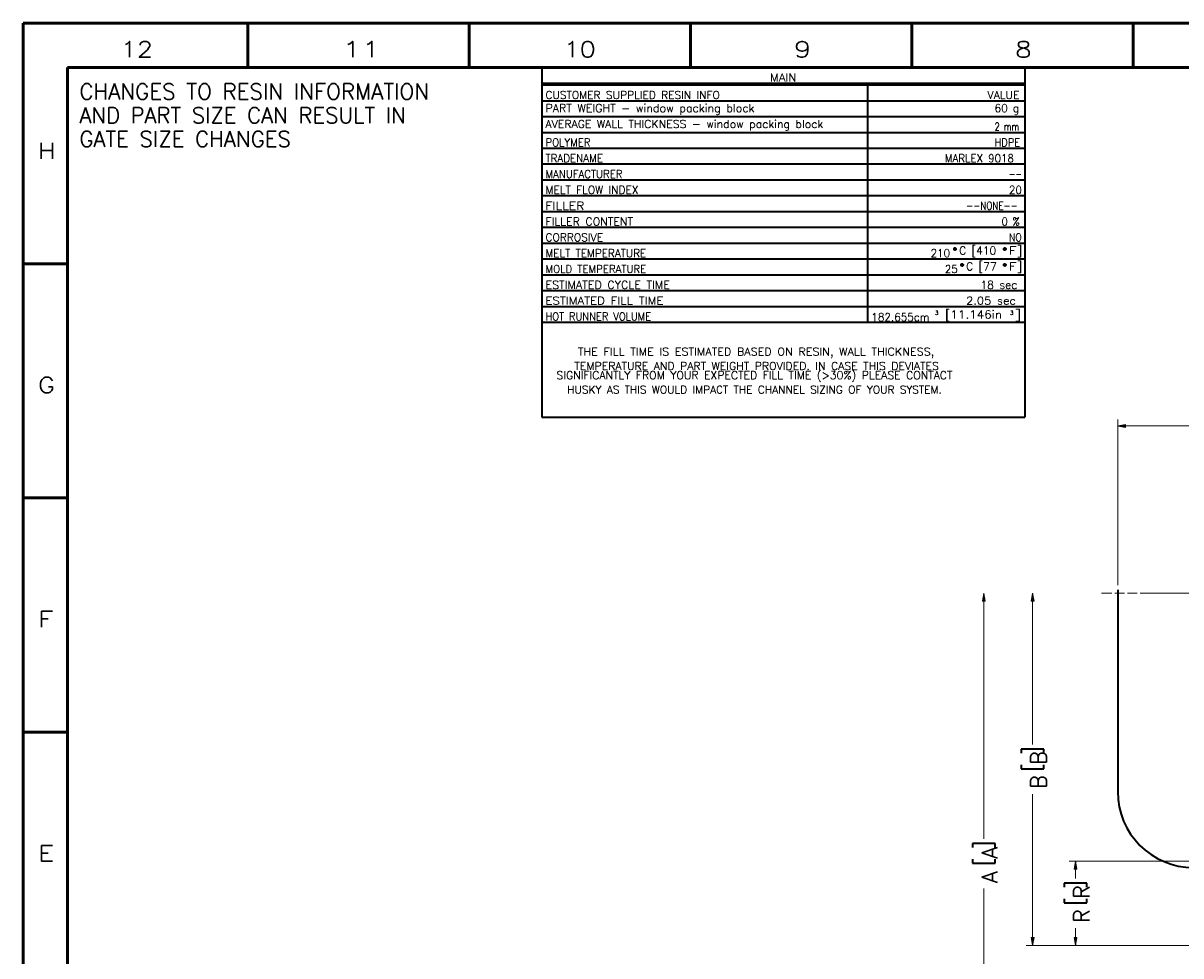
# Model space of a CAD drawing. Header units: millimetres. Extents: x 0 to 841, y 0 to 594.
# Tile 2 of 8: x 0 to 366, y 299 to 594. Entities that reach past the tile are written whole.
import ezdxf

# ---------------------------------------------------------------- set-up
doc = ezdxf.new("R2010")
doc.units = ezdxf.units.MM
doc.layers.add('1', color=7, linetype='Continuous')
doc.styles.add('pwfont', font='simplex.shx')

msp = doc.modelspace()

# ---------------------------------------------------------------- linework, layer by layer
at = {"layer": '1', "color": 7, "linetype": 'Continuous', "lineweight": 50}
for p, q in [((0, 594), (841, 594)), ((0, 0), (0, 594)), ((71, 580), (71, 594)), ((141, 580), (141, 594)), ((211, 580), (211, 594)), ((281, 580), (281, 594)), ((351, 580), (351, 594)), ((14, 580), (827, 580)), ((14, 14), (14, 580)), ((0, 518), (14, 518)), ((0, 444), (14, 444)), ((0, 370), (14, 370))]:
    msp.add_line(p, q, dxfattribs=at)
at = {"layer": '1', "color": 3, "linetype": 'Continuous', "lineweight": 35}
for p, q in [((164, 580), (164, 575)), ((164, 580), (267, 580)), ((267, 580), (316.75, 580)), ((316.75, 580), (316.75, 575)), ((164, 575), (164, 574.5)), ((164, 575), (267, 575)), ((267, 575), (316.75, 575)), ((316.75, 575), (316.75, 574.5)), ((164, 574.5), (164, 569.5)), ((164, 574.5), (267, 574.5)), ((267, 574.5), (316.75, 574.5)), ((267, 574.5), (267, 569.5)), ((316.75, 574.5), (316.75, 569.5)), ((164, 569.5), (164, 564.5)), ((164, 569.5), (267, 569.5)), ((267, 569.5), (316.75, 569.5)), ((267, 569.5), (267, 564.5)), ((316.75, 569.5), (316.75, 564.5)), ((164, 564.5), (164, 559.5)), ((164, 564.5), (267, 564.5)), ((267, 564.5), (316.75, 564.5)), ((267, 564.5), (267, 559.5)), ((316.75, 564.5), (316.75, 559.5)), ((164, 559.5), (164, 554.5)), ((164, 559.5), (267, 559.5)), ((267, 559.5), (316.75, 559.5)), ((267, 559.5), (267, 554.5)), ((316.75, 559.5), (316.75, 554.5)), ((164, 554.5), (164, 549.5)), ((164, 554.5), (267, 554.5)), ((267, 554.5), (316.75, 554.5)), ((267, 554.5), (267, 549.5)), ((316.75, 554.5), (316.75, 549.5)), ((164, 549.5), (164, 544.5)), ((164, 549.5), (267, 549.5)), ((267, 549.5), (316.75, 549.5)), ((267, 549.5), (267, 544.5)), ((316.75, 549.5), (316.75, 544.5)), ((164, 544.5), (164, 539.5)), ((164, 544.5), (267, 544.5)), ((267, 544.5), (316.75, 544.5)), ((267, 544.5), (267, 539.5)), ((316.75, 544.5), (316.75, 539.5)), ((164, 539.5), (164, 534.5)), ((164, 539.5), (267, 539.5)), ((267, 539.5), (316.75, 539.5)), ((267, 539.5), (267, 534.5)), ((316.75, 539.5), (316.75, 534.5)), ((164, 534.5), (164, 529.5)), ((164, 534.5), (267, 534.5)), ((267, 534.5), (316.75, 534.5)), ((267, 534.5), (267, 529.5)), ((316.75, 534.5), (316.75, 529.5)), ((164, 529.5), (164, 524.5)), ((164, 529.5), (267, 529.5)), ((267, 529.5), (316.75, 529.5)), ((267, 529.5), (267, 524.5)), ((316.75, 529.5), (316.75, 524.5)), ((164, 524.5), (164, 519.5)), ((164, 524.5), (267, 524.5)), ((267, 524.5), (267, 519.5)), ((267, 524.5), (316.75, 524.5)), ((316.75, 524.5), (316.75, 519.5)), ((164, 519.5), (164, 514.5)), ((164, 519.5), (267, 519.5)), ((267, 519.5), (316.75, 519.5)), ((267, 519.5), (267, 514.5)), ((316.75, 519.5), (316.75, 514.5)), ((164, 514.5), (164, 509.5)), ((164, 514.5), (267, 514.5)), ((267, 514.5), (316.75, 514.5)), ((267, 514.5), (267, 509.5)), ((316.75, 514.5), (316.75, 509.5)), ((164, 509.5), (164, 504.5)), ((164, 509.5), (267, 509.5)), ((267, 509.5), (316.75, 509.5)), ((267, 509.5), (267, 504.5)), ((316.75, 509.5), (316.75, 504.5)), ((164, 504.5), (164, 499.5)), ((164, 504.5), (267, 504.5)), ((267, 504.5), (316.75, 504.5)), ((267, 504.5), (267, 499.5)), ((316.75, 504.5), (316.75, 499.5)), ((164, 499.5), (164, 469.5)), ((164, 499.5), (267, 499.5)), ((267, 499.5), (316.75, 499.5)), ((316.75, 499.5), (316.75, 469.5)), ((164, 469.5), (267, 469.5)), ((267, 469.5), (316.75, 469.5)), ((346.05, 414.92), (346.05, 351.17))]:
    msp.add_line(p, q, dxfattribs=at)
at = {"layer": '1', "color": 113, "linetype": 'Continuous', "lineweight": 13}
for p, q in [((346.05, 416.42), (346.05, 468.71)), ((348.55, 467.15), (346.05, 466.71)), ((346.05, 466.71), (348.55, 466.26)), ((346.05, 466.71), (443.08, 466.71)), ((348.55, 466.73), (346.19, 466.73)), ((348.55, 466.68), (346.19, 466.68)), ((348.55, 466.78), (346.48, 466.78)), ((348.55, 466.63), (346.48, 466.63)), ((348.55, 466.83), (346.77, 466.83)), ((348.55, 466.58), (346.77, 466.58)), ((348.55, 466.88), (347.06, 466.88)), ((348.55, 466.53), (347.06, 466.53)), ((348.55, 466.93), (347.34, 466.93)), ((348.55, 466.48), (347.34, 466.48)), ((348.55, 466.99), (347.63, 466.99)), ((348.55, 466.43), (347.63, 466.43)), ((348.55, 467.04), (347.92, 467.04)), ((348.55, 466.38), (347.92, 466.38)), ((348.55, 467.09), (348.21, 467.09)), ((348.55, 466.32), (348.21, 466.32)), ((348.55, 467.14), (348.5, 467.14)), ((348.55, 467.14), (348.5, 467.14)), ((348.55, 466.27), (348.5, 466.27)), ((348.55, 466.27), (348.5, 466.27)), ((348.55, 466.26), (348.55, 467.15)), ((303.72, 413.88), (303.28, 411.38)), ((303.69, 411.38), (303.69, 413.74)), ((303.72, 413.88), (303.72, 336.26)), ((304.16, 411.38), (303.72, 413.88)), ((303.75, 411.38), (303.75, 413.74)), ((319.15, 413.88), (318.71, 411.38)), ((319.13, 411.38), (319.13, 413.74)), ((319.6, 411.38), (319.15, 413.88)), ((319.15, 413.88), (319.15, 366.07)), ((319.18, 411.38), (319.18, 413.74)), ((340.93, 413.88), (344.2, 413.88)), ((345.2, 413.88), (348.2, 413.88)), ((349.19, 413.88), (352.19, 413.88)), ((353.19, 413.88), (371.17, 413.88)), ((303.28, 411.38), (304.16, 411.38)), ((303.29, 411.38), (303.29, 411.44)), ((303.29, 411.38), (303.29, 411.44)), ((303.34, 411.38), (303.34, 411.72)), ((303.39, 411.38), (303.39, 412.01)), ((303.44, 411.38), (303.44, 412.3)), ((303.49, 411.38), (303.49, 412.59)), ((303.54, 411.38), (303.54, 412.88)), ((303.59, 411.38), (303.59, 413.16)), ((303.64, 411.38), (303.64, 413.45)), ((303.8, 411.38), (303.8, 413.45)), ((303.85, 411.38), (303.85, 413.16)), ((303.9, 411.38), (303.9, 412.88)), ((303.95, 411.38), (303.95, 412.59)), ((304, 411.38), (304, 412.3)), ((304.05, 411.38), (304.05, 412.01)), ((304.1, 411.38), (304.1, 411.72)), ((304.15, 411.38), (304.15, 411.44)), ((304.15, 411.38), (304.15, 411.44)), ((318.71, 411.38), (319.6, 411.38)), ((318.72, 411.38), (318.72, 411.44)), ((318.72, 411.38), (318.72, 411.44)), ((318.77, 411.38), (318.77, 411.72)), ((318.82, 411.38), (318.82, 412.01)), ((318.88, 411.38), (318.88, 412.3)), ((318.93, 411.38), (318.93, 412.59)), ((318.98, 411.38), (318.98, 412.88)), ((319.03, 411.38), (319.03, 413.16)), ((319.08, 411.38), (319.08, 413.45)), ((319.23, 411.38), (319.23, 413.45)), ((319.28, 411.38), (319.28, 413.16)), ((319.33, 411.38), (319.33, 412.88)), ((319.38, 411.38), (319.38, 412.59)), ((319.43, 411.38), (319.43, 412.3)), ((319.48, 411.38), (319.48, 412.01)), ((319.54, 411.38), (319.54, 411.72)), ((319.59, 411.38), (319.59, 411.44)), ((319.59, 411.38), (319.59, 411.44)), ((319.15, 302.56), (319.15, 350.38)), ((457.95, 329.21), (330.75, 329.21)), ((332.75, 329.21), (332.31, 326.71)), ((332.31, 326.71), (333.19, 326.71)), ((332.32, 326.71), (332.32, 326.76)), ((332.32, 326.71), (332.32, 326.76)), ((332.37, 326.71), (332.37, 327.05)), ((332.42, 326.71), (332.42, 327.34)), ((332.47, 326.71), (332.47, 327.63)), ((332.52, 326.71), (332.52, 327.92)), ((332.57, 326.71), (332.57, 328.21)), ((332.62, 326.71), (332.62, 328.49)), ((332.67, 326.71), (332.67, 328.78)), ((332.72, 326.71), (332.72, 329.07)), ((332.75, 329.21), (332.75, 323.73)), ((333.19, 326.71), (332.75, 329.21)), ((332.77, 326.71), (332.77, 329.07)), ((332.82, 326.71), (332.82, 328.78)), ((332.87, 326.71), (332.87, 328.49)), ((332.93, 326.71), (332.93, 328.21)), ((332.98, 326.71), (332.98, 327.92)), ((333.03, 326.71), (333.03, 327.63)), ((333.08, 326.71), (333.08, 327.34)), ((333.13, 326.71), (333.13, 327.05)), ((333.18, 326.71), (333.18, 326.76)), ((333.18, 326.71), (333.18, 326.76)), ((303.72, 242.94), (303.72, 320.57)), ((332.75, 302.56), (332.75, 308.05)), ((319.6, 305.06), (318.71, 305.06)), ((318.71, 305.06), (319.15, 302.56)), ((318.72, 305.06), (318.72, 305.01)), ((318.72, 305.06), (318.72, 305.01)), ((318.77, 305.06), (318.77, 304.73)), ((318.82, 305.06), (318.82, 304.44)), ((318.88, 305.06), (318.88, 304.15)), ((318.93, 305.06), (318.93, 303.86)), ((318.98, 305.06), (318.98, 303.57)), ((319.03, 305.06), (319.03, 303.28)), ((319.08, 305.06), (319.08, 303)), ((319.13, 305.06), (319.13, 302.71)), ((319.15, 302.56), (319.6, 305.06)), ((319.18, 305.06), (319.18, 302.71)), ((319.23, 305.06), (319.23, 303)), ((319.28, 305.06), (319.28, 303.28)), ((319.33, 305.06), (319.33, 303.57)), ((319.38, 305.06), (319.38, 303.86)), ((319.43, 305.06), (319.43, 304.15)), ((319.48, 305.06), (319.48, 304.44)), ((319.54, 305.06), (319.54, 304.73)), ((319.59, 305.06), (319.59, 305.01)), ((319.59, 305.06), (319.59, 305.01)), ((333.19, 305.06), (332.31, 305.06)), ((332.31, 305.06), (332.75, 302.56)), ((332.32, 305.06), (332.32, 305.01)), ((332.32, 305.06), (332.32, 305.01)), ((332.37, 305.06), (332.37, 304.73)), ((332.42, 305.06), (332.42, 304.44)), ((332.47, 305.06), (332.47, 304.15)), ((332.52, 305.06), (332.52, 303.86)), ((332.57, 305.06), (332.57, 303.57)), ((332.62, 305.06), (332.62, 303.28)), ((332.67, 305.06), (332.67, 303)), ((332.72, 305.06), (332.72, 302.71)), ((332.75, 302.56), (333.19, 305.06)), ((332.77, 305.06), (332.77, 302.71)), ((332.82, 305.06), (332.82, 303)), ((332.87, 305.06), (332.87, 303.28)), ((332.93, 305.06), (332.93, 303.57)), ((332.98, 305.06), (332.98, 303.86)), ((333.03, 305.06), (333.03, 304.15)), ((333.08, 305.06), (333.08, 304.44)), ((333.13, 305.06), (333.13, 304.73)), ((333.18, 305.06), (333.18, 305.01)), ((333.18, 305.06), (333.18, 305.01)), ((459.55, 302.56), (317.15, 302.56))]:
    msp.add_line(p, q, dxfattribs=at)
at = {"layer": '1', "color": 113, "linetype": 'Continuous', "lineweight": 35}
for p, q in [((322.75, 364.57), (315.56, 364.57)), ((315.56, 364.57), (315.56, 363.32)), ((322.75, 363.32), (322.75, 364.57)), ((315.56, 359.63), (315.56, 358.38)), ((322.75, 358.38), (322.75, 359.63)), ((315.56, 358.38), (322.75, 358.38)), ((300.13, 334.76), (300.13, 333.51)), ((307.31, 334.76), (300.13, 334.76)), ((307.31, 333.51), (307.31, 334.76)), ((300.13, 329.82), (300.13, 328.57)), ((307.31, 328.57), (307.31, 329.82)), ((300.13, 328.57), (307.31, 328.57)), ((336.34, 322.23), (329.15, 322.23)), ((329.15, 322.23), (329.15, 320.98)), ((336.34, 320.98), (336.34, 322.23)), ((329.15, 317.3), (329.15, 316.05)), ((329.15, 316.05), (336.34, 316.05)), ((336.34, 316.05), (336.34, 317.3))]:
    msp.add_line(p, q, dxfattribs=at)
at = {"layer": '1', "color": 3, "linetype": 'Continuous', "lineweight": 35}
msp.add_arc((370.05, 351.17), 24, 180, 270, dxfattribs=at)
for points, knots in [([(294.49, 522.23), (294.7, 522.23), (294.91, 522.49), (294.91, 522.73), (294.7, 522.99), (294.49, 522.99), (294.31, 522.73), (294.31, 522.49), (294.49, 522.23)], [0, 0, 0.094948, 0.246934, 0.353743, 0.505744, 0.600692, 0.746949, 0.853758, 1, 1]), ([(310.24, 522.23), (310.45, 522.23), (310.66, 522.49), (310.66, 522.73), (310.45, 522.99), (310.24, 522.99), (310.06, 522.73), (310.06, 522.49), (310.24, 522.23)], [0, 0, 0.094949, 0.246931, 0.353741, 0.505738, 0.600687, 0.746946, 0.853756, 1, 1]), ([(296.74, 517.23), (296.95, 517.23), (297.15, 517.49), (297.15, 517.73), (296.95, 517.99), (296.74, 517.99), (296.55, 517.73), (296.55, 517.49), (296.74, 517.23)], [0, 0, 0.09494, 0.246928, 0.353756, 0.505744, 0.600684, 0.746928, 0.853756, 1, 1]), ([(310.24, 517.23), (310.45, 517.23), (310.65, 517.49), (310.65, 517.73), (310.45, 517.99), (310.24, 517.99), (310.05, 517.73), (310.05, 517.49), (310.24, 517.23)], [0, 0, 0.094949, 0.24693, 0.353757, 0.505738, 0.600687, 0.74693, 0.853757, 1, 1])]:
    msp.add_open_spline(points, degree=1, knots=knots, dxfattribs=at)

# ---------------------------------------------------------------- texts
at = {"layer": '1', "color": 3, "linetype": 'Continuous', "lineweight": 13, "attachment_point": 7, "line_spacing_factor": 0.903614, "style": 'pwfont'}
for s, insert, char_height in [('\\W1.1883;12', (30.87, 583.21), 5), ('\\W1.4183;11', (100.87, 583.21), 5), ('\\W1.1883;10', (170.87, 583.21), 5), ('\\W1.3125;9', (243.62, 583.21), 5), ('\\W1.2353;8', (313.62, 583.21), 5), ('\\W1.0809;MAIN', (236.13, 575.56), 2.5), ('\\W0.9868;CUSTOMER SUPPLIED RESIN INFO', (165.13, 570.06), 2.5), ('\\W1.0264;PART WEIGHT - window packing block', (165.13, 565.06), 2.5), ('\\W1.0022;VALUE', (304.91, 570.06), 2.5), ('\\W0.9671;60 g', (307.13, 565.06), 2.5), ('\\W1.0122;AVERAGE WALL THICKNESS - window packing block', (165.13, 560.06), 2.5), ('\\W0.7577;2 mm', (307.13, 560.06), 2.5), ('\\W0.9348;POLYMER', (165.13, 555.06), 2.5), ('\\W0.9074;HDPE', (307.13, 555.06), 2.5), ('\\W1.1667;H', (4.74, 551.15), 5), ('\\W0.9545;TRADENAME', (165.13, 550.06), 2.5), ('\\W0.9481;MARLEX 9018', (291.39, 550.06), 2.5), ('\\W0.9391;MANUFACTURER', (165.13, 545.06), 2.5), ('\\W0.7383;--', (311.66, 545.06), 2.5), ('\\W0.9832;MELT FLOW INDEX', (165.13, 540.06), 2.5), ('\\W0.9578;20', (311.66, 540.06), 2.5), ('\\W1.0174;FILLER CONTENT', (165.13, 530.06), 2.5), ('\\W1.1467;FILLER', (165.13, 535.06), 2.5), ('\\W0.8052;--NONE--', (298.15, 535.06), 2.5), ('\\W0.8785;0 %', (309.4, 530.06), 2.5), ('\\W0.9882;CORROSIVE', (165.13, 525.06), 2.5), ('\\W0.8643;NO', (311.66, 525.06), 2.5), ('\\W0.9654;MELT TEMPERATURE', (165.13, 520.06), 2.5), ('\\W0.9556;210', (286.9, 520.06), 2.5), ('\\W0.9844;C [410', (295.9, 520.06), 2.5), ('\\W1.2656;F]', (311.65, 520.06), 2.5), ('\\W1.0322;ESTIMATED CYCLE TIME', (165.13, 510.06), 2.5), ('\\W0.9412;MOLD TEMPERATURE', (165.13, 515.06), 2.5), ('\\W0.9578;25', (291.39, 515.06), 2.5), ('\\W0.9914;C [77', (298.14, 515.06), 2.5), ('\\W1.2656;F]', (311.64, 515.06), 2.5), ('\\W1.0021;18 sec', (302.64, 510.06), 2.5), ('\\W1.0884;ESTIMATED FILL TIME', (165.13, 505.06), 2.5), ('\\W1.0565;2.05 sec', (298.15, 505.06), 2.5), ('\\W0.9139;HOT RUNNER VOLUME', (165.13, 500.06), 2.5), ('\\W0.9655;182.655cm', (268.15, 499.86), 2.5), ('\\W0.9844;3', (288.33, 501.85), 1.25), ('\\W1.1113; [11.146in', (289.59, 499.86), 2.5), ('\\W0.9844;3', (312.02, 501.85), 1.25), ('\\W1.6734;]', (313.27, 499.86), 2.5), ('\\W1.0360;THE FILL TIME IS ESTIMATED BASED ON RESIN, WALL THICKNESS,', (175.39, 488.18), 2.5), ('\\W1.0100;TEMPERATURE AND PART WEIGHT PROVIDED. IN CASE THIS DEVIATES', (174.26, 484.43), 2.5), ('\\W1.0054;SIGNIFICANTLY FROM YOUR EXPECTED FILL TIME (>30%) PLEASE CONTACT', (168.63, 480.68), 2.5), ('\\W1.1667;G', (4.74, 477.15), 5), ('\\W0.9802;HUSKY AS THIS WOULD IMPACT THE CHANNEL SIZING OF YOUR SYSTEM.', (172.01, 476.93), 2.5), ('\\W1.2353;F', (4.74, 403.15), 5), ('\\W1.2353;E', (4.74, 329.15), 5)]:
    msp.add_mtext(s, dxfattribs=dict(at, insert=insert, char_height=char_height))
at = {"layer": '1', "color": 113, "linetype": 'Continuous', "lineweight": 13, "char_height": 5, "attachment_point": 7, "line_spacing_factor": 0.903614, "style": 'pwfont'}
for s, insert in [('\\W0.9924;CHANGES TO RESIN INFORMATION', (17.77, 569.9)), ('\\W0.9832;AND PART SIZE CAN RESULT IN ', (17.77, 562.4)), ('\\W0.9874;GATE SIZE CHANGES', (17.77, 554.9))]:
    msp.add_mtext(s, dxfattribs=dict(at, insert=insert))
at = {"layer": '1', "color": 113, "linetype": 'Continuous', "lineweight": 13, "char_height": 5, "attachment_point": 7, "rotation": 90, "line_spacing_factor": 0.903614, "style": 'pwfont'}
for s, insert in [('\\W0.9297;B', (323.53, 359.7)), ('\\W0.9297;B', (323.53, 352.11)), ('\\W0.9844;A', (308.1, 329.89)), ('\\W0.9844;A', (308.1, 322.29)), ('\\W0.9297;R', (337.13, 317.36)), ('\\W0.9297;R', (337.13, 309.77))]:
    msp.add_mtext(s, dxfattribs=dict(at, insert=insert))

doc.saveas('drawing.dxf')
